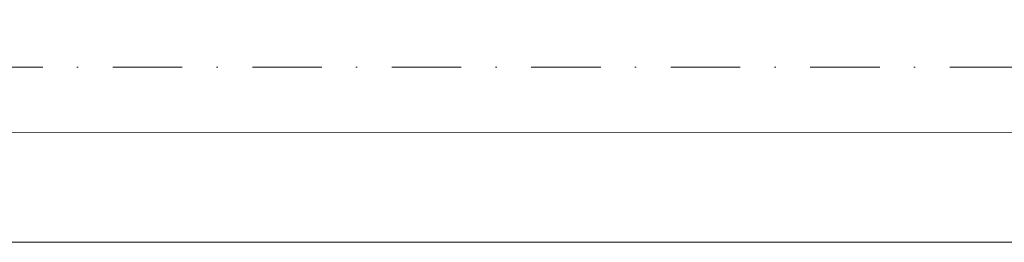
# Model space of a CAD drawing. Header units: centimetres. Extents: x -122 to 72759, y 3298 to 43172.
# Tile 64 of 243: x 36203 to 36383, y 10821 to 10862. Entities that reach past the tile are written whole.
import ezdxf

# ---------------------------------------------------------------- set-up
doc = ezdxf.new("R2010")
doc.units = ezdxf.units.CM
doc.header["$MEASUREMENT"] = 0
doc.linetypes.add('DASHDOT', pattern=[25.4, 12.7, -6.35, 0, -6.35])
for name, color, linetype, lineweight in [('0-LINIA ŚREDNIA', 7, 'Continuous', 5), ('0-OSIE', 7, 'DASHDOT', 5), ('_ nowe meble', 7, 'Continuous', 5), ('_ ściany konstrukcyjne', 7, 'Continuous', 5), ('ZZZ_Xref', 7, 'Continuous', 5)]:
    doc.layers.add(name, color=color, linetype=linetype, lineweight=lineweight)

# ---------------------------------------------------------------- blocks, each defined once
blk = doc.blocks.new('G$CA1DC9C89')
at = {"layer": '0-LINIA ŚREDNIA', "lineweight": 5}
for points in [[(305.83, 544.32), (305.77, 271.56), (305.77, 271.57), (305.87, 205.54), (1959, 205.46), (1959.01, 269.46), (1933.96, 269.46), (1933.96, 765.16), (2471.1, 765.1), (2471.1, 576.1), (2845.26, 576.1), (2845.26, 765.1), (4125.09, 765.11)], [(325.88, 544.32), (325.88, 225.53), (1938.96, 225.46), (1938.96, 249.46), (1913.96, 249.46), (1913.96, 785.16), (2491.1, 785.1), (2491.1, 596.1), (2825.26, 596.1), (2825.26, 628.14), (2825.26, 628.14), (2825.26, 785.1), (4105.09, 785.11)]]:
    blk.add_lwpolyline(points, dxfattribs=at)
at = {"layer": '0-OSIE', "lineweight": 5}
blk.add_lwpolyline([(-236.34, 237.47), (4272.13, 237.47)], dxfattribs=at)
at = {"layer": '_ nowe meble', "lineweight": 5, "ltscale": 0.5}
blk.add_lwpolyline([(4749.63, 256.64), (2471.1, 256.64), (2471.1, 763.1), (2451.03, 765.07), (2451.04, 784.96), (2305.04, 785.12), (2305.03, 765.12), (2099.99, 765.2), (2099.98, 784.98), (1954, 785.2), (1953.99, 765.16), (1933.96, 765.16), (1933.96, 269.46), (1959.01, 269.46), (1959, 205.42), (1139.5, 205.5), (1136.5, 205.5), (1136.5, 225.49), (1041.43, 225.5), (1041.43, 205.5), (305.87, 205.54), (305.87, 544.32)], dxfattribs=at)
at = {"layer": '_ ściany konstrukcyjne', "lineweight": 5}
blk.add_lwpolyline([(325.88, 544.32), (325.88, 225.53), (1938.96, 225.46), (1938.96, 249.46), (1913.96, 249.46), (1913.96, 785.16), (2491.1, 785.1), (2491.1, 596.1), (2825.26, 596.1), (2825.26, 628.14), (2825.26, 628.14), (2825.26, 785.1), (4105.09, 785.11)], dxfattribs=at)

msp = doc.modelspace()

# ---------------------------------------------------------------- block references
at = {"layer": 'ZZZ_Xref'}
msp.add_blockref('G$CA1DC9C89', (34646.15529, 10615.38849), dxfattribs=at)

doc.saveas('drawing.dxf')
